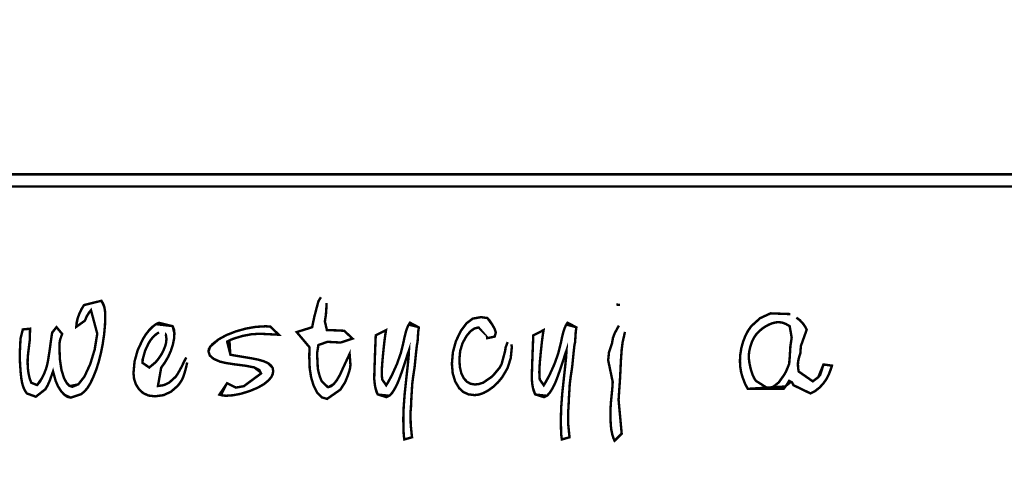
# Model space of a CAD drawing. Extents: x 8014 to 6635291, y -5609 to 5765892.
# Tile 128 of 158: x 6601917.55 to 6601919.94, y 5732626.08 to 5732627.15. Entities that reach past the tile are written whole.
import ezdxf

# ---------------------------------------------------------------- set-up
doc = ezdxf.new("R2010")
doc.units = 0
doc.layers.add('a_zieleń', color=80, linetype='CONTINUOUS')
doc.layers.add('OPIS', color=7, linetype='CONTINUOUS', lineweight=0)

msp = doc.modelspace()

# ---------------------------------------------------------------- hatches: boundary and pattern name
at = {"layer": 'a_zieleń', "transparency": 33554687}
h = msp.add_hatch(dxfattribs=at)
h.set_pattern_fill('ANSI31', color=256, scale=2, angle=0.5415578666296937)
h.set_pattern_definition([(45.5415578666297, (6600987.53512271, 5732094.771343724), (-0.1784396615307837, 0.1750979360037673), [])])
edge = h.paths.add_edge_path()
edge.add_line((6601184.522925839, 5731785.715408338), (6601184.766921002, 5731785.473322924))
edge.add_line((6601184.766921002, 5731785.473322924), (6601208.79, 5731802.27))
edge.add_line((6601208.79, 5731802.27), (6601211.05, 5731814.48))
edge.add_line((6601211.05, 5731814.48), (6601142.150843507, 5731813.822858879))
edge.add_arc((6601143.69840858, 5731819.101553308), 5.500870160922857, 253.6603434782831, 270.5475106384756)
edge.add_line((6601143.750973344, 5731813.6009343), (6601191.033618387, 5731814.053326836))
edge.add_arc((6601191.121506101, 5731812.113382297), 1.941934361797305, 359.83740764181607, 92.59396805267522, ccw=False)
edge.add_line((6601193.063432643, 5731812.107871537), (6601193.07399525, 5731811.003901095))
edge.add_line((6601193.07399525, 5731811.003901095), (6601197.383252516, 5731811.044963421))
edge.add_line((6601197.383252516, 5731811.044963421), (6601197.425292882, 5731806.620725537))
edge.add_line((6601197.425292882, 5731806.620725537), (6601199.73158594, 5731806.642472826))
edge.add_line((6601199.73158594, 5731806.642472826), (6601199.802988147, 5731799.171269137))
edge.add_line((6601199.802988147, 5731799.171269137), (6601197.516155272, 5731797.164784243))
edge.add_line((6601197.516155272, 5731797.164784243), (6601194.215775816, 5731797.133052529))
edge.add_line((6601194.215775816, 5731797.133052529), (6601194.250820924, 5731793.47024802))
edge.add_arc((6601191.537576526, 5731793.658273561), 2.719751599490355, 281.08944697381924, 356.0357887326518, ccw=False)
edge.add_line((6601192.060696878, 5731790.989304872), (6601185.152182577, 5731786.155675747))
edge.add_arc((71774552.68679601, -87417922.68084788), 113685689.9179969, 124.9790439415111, 124.9790443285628)
h.paths.add_polyline_path([(6601204.905956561, 5731809.178180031), (6601202.576515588, 5731808.578882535), (6601203.741236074, 5731808.878531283)], flags=16)

# ---------------------------------------------------------------- linework, layer by layer
at = {"layer": 'OPIS', "linetype": 'Continuous', "const_width": 0.005853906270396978}
for points in [[(6601913.371784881, 5732626.77361908), (6601921.069663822, 5732626.77361908), (6601921.069663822, 5732616.900877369), (6601913.371784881, 5732616.900877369)], [(6601913.401054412, 5732626.744349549), (6601921.04039429, 5732626.744349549), (6601921.04039429, 5732616.9301469), (6601913.401054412, 5732616.9301469)], [(6601917.633475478, 5732626.293875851), (6601917.632761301, 5732626.293206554), (6601917.631848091, 5732626.291190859), (6601917.630724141, 5732626.287807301), (6601917.625633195, 5732626.273553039), (6601917.620423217, 5732626.26175937), (6601917.61507665, 5732626.252437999), (6601917.610807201, 5732626.246258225), (6601917.606877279, 5732626.241491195), (6601917.603322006, 5732626.238164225), (6601917.59980576, 5732626.236002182), (6601917.59598511, 5732626.234718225), (6601917.591860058, 5732626.234292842), (6601917.583317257, 5732626.233285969), (6601917.581481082, 5732626.23361769), (6601917.579209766, 5732626.234603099), (6601917.57651892, 5732626.236220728), (6601917.57385149, 5732626.238199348), (6601917.571654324, 5732626.240232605), (6601917.569950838, 5732626.242297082), (6601917.565318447, 5732626.249456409), (6601917.561655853, 5732626.257446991), (6601917.558957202, 5732626.266251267), (6601917.556925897, 5732626.27697172), (6601917.555286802, 5732626.290814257), (6601917.554071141, 5732626.307757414), (6601917.553435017, 5732626.318411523), (6601917.553054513, 5732626.328454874), (6601917.552925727, 5732626.337856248), (6601917.554761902, 5732626.375116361), (6601917.560280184, 5732626.397472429), (6601917.569496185, 5732626.404924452), (6601917.574407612, 5732626.403498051), (6601917.577824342, 5732626.39921104), (6601917.579728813, 5732626.392047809), (6601917.580183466, 5732626.388906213), (6601917.580005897, 5732626.388238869), (6601917.579490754, 5732626.386751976), (6601917.578653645, 5732626.38443578), (6601917.578249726, 5732626.383278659), (6601917.577945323, 5732626.380859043), (6601917.577740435, 5732626.37716718), (6601917.577283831, 5732626.372540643), (6601917.575929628, 5732626.361193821), (6601917.573691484, 5732626.343126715), (6601917.572727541, 5732626.334500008), (6601917.572140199, 5732626.32597477), (6601917.571939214, 5732626.31756856), (6601917.572524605, 5732626.303240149), (6601917.574278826, 5732626.29000837), (6601917.577209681, 5732626.277857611), (6601917.580872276, 5732626.268186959), (6601917.584860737, 5732626.262383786), (6601917.589194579, 5732626.260450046), (6601917.594740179, 5732626.262627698), (6601917.600697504, 5732626.269146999), (6601917.607062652, 5732626.279994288), (6601917.612399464, 5732626.291169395), (6601917.616503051, 5732626.301733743), (6601917.619353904, 5732626.311699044), (6601917.621923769, 5732626.325174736), (6601917.625203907, 5732626.346358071), (6601917.629196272, 5732626.375223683), (6601917.63028705, 5732626.382658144), (6601917.631565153, 5732626.390018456), (6601917.633013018, 5732626.397318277), (6601917.634078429, 5732626.401322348), (6601917.63526287, 5732626.403607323), (6601917.636533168, 5732626.40418686), (6601917.64194803, 5732626.402986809), (6601917.649737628, 5732626.403187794), (6601917.651445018, 5732626.402672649), (6601917.653199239, 5732626.40136918), (6601917.655008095, 5732626.399246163), (6601917.65658865, 5732626.396846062), (6601917.657525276, 5732626.394576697), (6601917.657835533, 5732626.392447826), (6601917.657295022, 5732626.390773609), (6601917.655671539, 5732626.386531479), (6601917.652949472, 5732626.379694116), (6601917.650709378, 5732626.372534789), (6601917.649351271, 5732626.364793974), (6601917.648892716, 5732626.35647167), (6601917.650164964, 5732626.324823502), (6601917.653966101, 5732626.29901558), (6601917.660278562, 5732626.279065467), (6601917.666665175, 5732626.267546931), (6601917.673305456, 5732626.260625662), (6601917.680199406, 5732626.258315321), (6601917.694978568, 5732626.264479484), (6601917.709521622, 5732626.282979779), (6601917.723795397, 5732626.313833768), (6601917.734357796, 5732626.348644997), (6601917.740695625, 5732626.386882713), (6601917.742808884, 5732626.428546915), (6601917.742504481, 5732626.434014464), (6601917.741606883, 5732626.438918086), (6601917.740135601, 5732626.443226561), (6601917.738196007, 5732626.44661207), (6601917.736039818, 5732626.448633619), (6601917.733643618, 5732626.449304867), (6601917.729957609, 5732626.447993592), (6601917.725471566, 5732626.444071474), (6601917.720206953, 5732626.437558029), (6601917.715223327, 5732626.429325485), (6601917.710659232, 5732626.418646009), (6601917.706541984, 5732626.405523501), (6601917.704781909, 5732626.399979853), (6601917.703006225, 5732626.395891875), (6601917.701193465, 5732626.393238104), (6601917.698598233, 5732626.389969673), (6601917.696746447, 5732626.388016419), (6601917.695624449, 5732626.387370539), (6601917.69420195, 5732626.387930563), (6601917.692845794, 5732626.389618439), (6601917.691575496, 5732626.392447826), (6601917.690611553, 5732626.395977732), (6601917.690018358, 5732626.399765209), (6601917.689817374, 5732626.403786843), (6601917.690660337, 5732626.413734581), (6601917.693200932, 5732626.424515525), (6601917.697460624, 5732626.436158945), (6601917.702801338, 5732626.447279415), (6601917.708756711, 5732626.456620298), (6601917.715322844, 5732626.464185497), (6601917.72063819, 5732626.469032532), (6601917.724663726, 5732626.471834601), (6601917.727383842, 5732626.472589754), (6601917.733643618, 5732626.47178972), (6601917.739905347, 5732626.471990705), (6601917.745729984, 5732626.470722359), (6601917.750672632, 5732626.46691732), (6601917.754717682, 5732626.460573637), (6601917.757695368, 5732626.451984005), (6601917.759469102, 5732626.441521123), (6601917.760056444, 5732626.429145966), (6601917.759367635, 5732626.407880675), (6601917.757287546, 5732626.385460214), (6601917.75380252, 5732626.36188068), (6601917.749189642, 5732626.338720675), (6601917.743747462, 5732626.317414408), (6601917.737454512, 5732626.297948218), (6601917.730379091, 5732626.280353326), (6601917.723490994, 5732626.266122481), (6601917.716774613, 5732626.25524202), (6601917.70969724, 5732626.246968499), (6601917.701757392, 5732626.240562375), (6601917.692951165, 5732626.236027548), (6601917.686761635, 5732626.233849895), (6601917.681319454, 5732626.232530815), (6601917.676610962, 5732626.232087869), (6601917.668700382, 5732626.233885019), (6601917.660725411, 5732626.239272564), (6601917.652719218, 5732626.248234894), (6601917.645485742, 5732626.259644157), (6601917.63996941, 5732626.272388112), (6601917.636148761, 5732626.286470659), (6601917.635132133, 5732626.290585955), (6601917.634234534, 5732626.293054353)], [(6601918.285893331, 5732626.475930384), (6601918.288794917, 5732626.475510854), (6601918.291257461, 5732626.474260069), (6601918.293298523, 5732626.472189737), (6601918.294767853, 5732626.469387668), (6601918.2956635, 5732626.465933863), (6601918.295964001, 5732626.461841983), (6601918.295839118, 5732626.454747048), (6601918.295458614, 5732626.446789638), (6601918.294820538, 5732626.437958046), (6601918.294443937, 5732626.43248074), (6601918.291977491, 5732626.417022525), (6601918.290238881, 5732626.406793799), (6601918.289243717, 5732626.40178871), (6601918.288533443, 5732626.400364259), (6601918.288094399, 5732626.399449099), (6601918.287944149, 5732626.399054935), (6601918.288508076, 5732626.397714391), (6601918.289883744, 5732626.396777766), (6601918.292069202, 5732626.396243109), (6601918.296853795, 5732626.395909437), (6601918.305995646, 5732626.395562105), (6601918.319481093, 5732626.395181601), (6601918.338722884, 5732626.394225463), (6601918.351090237, 5732626.393238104), (6601918.356585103, 5732626.392240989), (6601918.357781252, 5732626.391507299), (6601918.358909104, 5732626.390373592), (6601918.359951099, 5732626.388835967), (6601918.360838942, 5732626.387105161), (6601918.361371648, 5732626.385505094), (6601918.361549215, 5732626.384035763), (6601918.360936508, 5732626.380185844), (6601918.359086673, 5732626.375161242), (6601918.355978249, 5732626.368956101), (6601918.353759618, 5732626.366126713), (6601918.350760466, 5732626.364436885), (6601918.346967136, 5732626.363876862), (6601918.344014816, 5732626.364032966), (6601918.339608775, 5732626.364501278), (6601918.333762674, 5732626.36528375), (6601918.329764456, 5732626.365621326), (6601918.321900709, 5732626.366105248), (6601918.310169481, 5732626.36675113), (6601918.298133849, 5732626.367354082), (6601918.289372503, 5732626.367705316), (6601918.283903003, 5732626.367818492), (6601918.280985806, 5732626.367237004), (6601918.278812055, 5732626.365484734), (6601918.277420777, 5732626.362548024), (6601918.277186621, 5732626.362038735), (6601918.276806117, 5732626.361055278), (6601918.276275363, 5732626.359613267), (6601918.274415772, 5732626.353470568), (6601918.273289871, 5732626.348131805), (6601918.272911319, 5732626.343595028), (6601918.273110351, 5732626.33941729), (6601918.273699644, 5732626.327155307), (6601918.274661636, 5732626.306828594), (6601918.275348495, 5732626.300689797), (6601918.276780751, 5732626.293749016), (6601918.278940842, 5732626.286002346), (6601918.281608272, 5732626.278306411), (6601918.284546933, 5732626.271500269), (6601918.287721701, 5732626.26558197), (6601918.291191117, 5732626.261023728), (6601918.295046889, 5732626.258289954), (6601918.299329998, 5732626.257376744), (6601918.306325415, 5732626.259269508), (6601918.313558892, 5732626.264959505), (6601918.321008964, 5732626.274462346), (6601918.328515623, 5732626.287428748), (6601918.335768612, 5732626.303493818), (6601918.342773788, 5732626.322645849), (6601918.343966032, 5732626.326489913), (6601918.344937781, 5732626.329358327), (6601918.345669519, 5732626.33125109), (6601918.346432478, 5732626.333163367), (6601918.346891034, 5732626.334482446), (6601918.347045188, 5732626.335190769), (6601918.34764814, 5732626.339079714), (6601918.348391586, 5732626.341417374), (6601918.349256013, 5732626.342197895), (6601918.350731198, 5732626.34175495), (6601918.351628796, 5732626.340435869), (6601918.351931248, 5732626.338256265), (6601918.351699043, 5732626.328316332), (6601918.351777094, 5732626.327490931), (6601918.352007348, 5732626.326068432), (6601918.352391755, 5732626.324044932), (6601918.353226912, 5732626.319478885), (6601918.353738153, 5732626.315506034), (6601918.35391182, 5732626.312099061), (6601918.353248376, 5732626.305068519), (6601918.351244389, 5732626.29652767), (6601918.347882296, 5732626.286470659), (6601918.34421775, 5732626.277069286), (6601918.341011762, 5732626.269431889), (6601918.338264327, 5732626.263585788), (6601918.335616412, 5732626.258937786), (6601918.332714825, 5732626.25488298), (6601918.329559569, 5732626.251438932), (6601918.321014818, 5732626.242605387), (6601918.315711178, 5732626.237165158), (6601918.313679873, 5732626.235090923), (6601918.307747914, 5732626.231707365), (6601918.302305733, 5732626.22969167), (6601918.297339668, 5732626.229022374), (6601918.28461913, 5732626.232690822), (6601918.273645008, 5732626.243700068), (6601918.264436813, 5732626.262048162), (6601918.258707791, 5732626.281049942), (6601918.255271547, 5732626.302555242), (6601918.254128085, 5732626.326579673), (6601918.254204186, 5732626.331276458), (6601918.254434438, 5732626.340453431), (6601918.254818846, 5732626.354143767), (6601918.254818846, 5732626.360343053), (6601918.254943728, 5732626.362300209), (6601918.255017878, 5732626.364001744), (6601918.255041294, 5732626.365420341), (6601918.254764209, 5732626.366928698), (6601918.253944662, 5732626.36784581), (6601918.252598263, 5732626.368156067), (6601918.251324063, 5732626.368111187), (6601918.249909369, 5732626.367976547), (6601918.248326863, 5732626.367748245), (6601918.246923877, 5732626.367683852), (6601918.244537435, 5732626.367488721), (6601918.241151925, 5732626.367157), (6601918.234657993, 5732626.366444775), (6601918.228776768, 5732626.365543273), (6601918.223514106, 5732626.364483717), (6601918.220559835, 5732626.363925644), (6601918.217964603, 5732626.363590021), (6601918.215722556, 5732626.363476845), (6601918.211601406, 5732626.364434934), (6601918.209136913, 5732626.36730725), (6601918.208317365, 5732626.372089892), (6601918.208393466, 5732626.374607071), (6601918.208621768, 5732626.376427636), (6601918.209002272, 5732626.377567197), (6601918.209872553, 5732626.378542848), (6601918.211572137, 5732626.379893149), (6601918.214118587, 5732626.381631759), (6601918.214809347, 5732626.383635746), (6601918.216682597, 5732626.386874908), (6601918.219675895, 5732626.389358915), (6601918.223736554, 5732626.391040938), (6601918.230977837, 5732626.392775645), (6601918.237450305, 5732626.393829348), (6601918.243202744, 5732626.394184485), (6601918.243698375, 5732626.394114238), (6601918.244580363, 5732626.393911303), (6601918.245883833, 5732626.393577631), (6601918.248326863, 5732626.394375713), (6601918.254100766, 5732626.39508989), (6601918.257689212, 5732626.395624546), (6601918.259090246, 5732626.395981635), (6601918.259976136, 5732626.399052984), (6601918.26064153, 5732626.401320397), (6601918.261072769, 5732626.402787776), (6601918.26664959, 5732626.429007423), (6601918.272530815, 5732626.451543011), (6601918.276447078, 5732626.466008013), (6601918.278410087, 5732626.47238877), (6601918.279887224, 5732626.474345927), (6601918.282373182, 5732626.475532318)], [(6601919.000522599, 5732626.458507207), (6601919.002329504, 5732626.458130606), (6601919.006811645, 5732626.457014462), (6601919.013959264, 5732626.455174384), (6601919.015508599, 5732626.454436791), (6601919.016938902, 5732626.453016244), (6601919.01823847, 5732626.450902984), (6601919.019202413, 5732626.448368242), (6601919.019789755, 5732626.445698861), (6601919.019990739, 5732626.442896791), (6601919.019454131, 5732626.43858051), (6601919.0178326, 5732626.434707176), (6601919.015104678, 5732626.431280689), (6601919.011619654, 5732626.428611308), (6601919.007724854, 5732626.427007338), (6601919.003420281, 5732626.426472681), (6601919.000368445, 5732626.427032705), (6601918.997164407, 5732626.428720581), (6601918.993800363, 5732626.431549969), (6601918.990949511, 5732626.434865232), (6601918.989247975, 5732626.438000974), (6601918.988684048, 5732626.440961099), (6601918.989117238, 5732626.444734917), (6601918.990416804, 5732626.448571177), (6601918.992578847, 5732626.452438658), (6601918.995203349, 5732626.455728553), (6601918.997855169, 5732626.4577462)], [(6601919.422811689, 5732626.433485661), (6601919.423121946, 5732626.433485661), (6601919.423428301, 5732626.433485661), (6601919.423732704, 5732626.433485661), (6601919.424464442, 5732626.433243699), (6601919.42543619, 5732626.43252562), (6601919.426628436, 5732626.431350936), (6601919.428265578, 5732626.429971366), (6601919.430728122, 5732626.428219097), (6601919.434035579, 5732626.42608047), (6601919.442254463, 5732626.420074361), (6601919.449335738, 5732626.412768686), (6601919.455261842, 5732626.40418686), (6601919.459135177, 5732626.396906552), (6601919.46144747, 5732626.391048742), (6601919.462214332, 5732626.386570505), (6601919.461878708, 5732626.383255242), (6601919.460865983, 5732626.380367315), (6601919.459164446, 5732626.377896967), (6601919.456764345, 5732626.375688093), (6601919.45353494, 5732626.373699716), (6601919.449460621, 5732626.371888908), (6601919.448190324, 5732626.37130742), (6601919.447294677, 5732626.370624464), (6601919.446787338, 5732626.369822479), (6601919.44650635, 5732626.368403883), (6601919.446276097, 5732626.365769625), (6601919.446096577, 5732626.361948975), (6601919.445035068, 5732626.357408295), (6601919.445643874, 5732626.347068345), (6601919.445130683, 5732626.34419798), (6601919.443583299, 5732626.338923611), (6601919.440988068, 5732626.33125109), (6601919.439259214, 5732626.325332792), (6601919.438211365, 5732626.319057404), (6601919.43786013, 5732626.31242883), (6601919.438314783, 5732626.303866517), (6601919.439665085, 5732626.295388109), (6601919.441901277, 5732626.287001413), (6601919.443983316, 5732626.281959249), (6601919.446711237, 5732626.277508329), (6601919.450067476, 5732626.273664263), (6601919.453700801, 5732626.270659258), (6601919.457402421, 5732626.268852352), (6601919.461137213, 5732626.268247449), (6601919.467350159, 5732626.269094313), (6601919.473785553, 5732626.271632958), (6601919.480459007, 5732626.275861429), (6601919.486666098, 5732626.28124312), (6601919.491704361, 5732626.287249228), (6601919.495569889, 5732626.293875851), (6601919.497279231, 5732626.297275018), (6601919.498557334, 5732626.299694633), (6601919.499396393, 5732626.301089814), (6601919.500358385, 5732626.302426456), (6601919.500947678, 5732626.303259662), (6601919.501146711, 5732626.30361675), (6601919.499310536, 5732626.308895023), (6601919.499849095, 5732626.31242883), (6601919.499310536, 5732626.31870617), (6601919.499741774, 5732626.32086431), (6601919.501021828, 5732626.323198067), (6601919.503137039, 5732626.325711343), (6601919.505597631, 5732626.327890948), (6601919.507923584, 5732626.329210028), (6601919.510081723, 5732626.329652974), (6601919.51171106, 5732626.329453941), (6601919.513564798, 5732626.32886855), (6601919.515658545, 5732626.327916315), (6601919.517646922, 5732626.326714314), (6601919.519059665, 5732626.325529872), (6601919.519929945, 5732626.324374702), (6601919.520569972, 5732626.322464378), (6601919.520954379, 5732626.31939693), (6601919.521083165, 5732626.315172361), (6601919.52023825, 5732626.309650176), (6601919.517695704, 5732626.301372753), (6601919.513439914, 5732626.290342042), (6601919.507416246, 5732626.27801957), (6601919.499743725, 5732626.266807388), (6601919.490453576, 5732626.2567094), (6601919.479124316, 5732626.247700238), (6601919.468167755, 5732626.242295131), (6601919.457550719, 5732626.240492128), (6601919.451261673, 5732626.24113996), (6601919.44551704, 5732626.243091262), (6601919.440303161, 5732626.246361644), (6601919.436576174, 5732626.24939787), (6601919.433787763, 5732626.251969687), (6601919.431898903, 5732626.254104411), (6601919.430045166, 5732626.25703917), (6601919.427241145, 5732626.262094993), (6601919.42350245, 5732626.26925432), (6601919.419301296, 5732626.277067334), (6601919.416557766, 5732626.272795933), (6601919.412992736, 5732626.266719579), (6601919.408563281, 5732626.260227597), (6601919.403267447, 5732626.253306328), (6601919.398076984, 5732626.247276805), (6601919.393953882, 5732626.243339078), (6601919.390898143, 5732626.241491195), (6601919.389165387, 5732626.240576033), (6601919.387598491, 5732626.239409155), (6601919.386166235, 5732626.237957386), (6601919.384384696, 5732626.236802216), (6601919.380548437, 5732626.235334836), (6601919.374643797, 5732626.233555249), (6601919.368327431, 5732626.231998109), (6601919.36328917, 5732626.231063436), (6601919.359525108, 5732626.230751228), (6601919.354157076, 5732626.231194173), (6601919.348449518, 5732626.232513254), (6601919.342416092, 5732626.234690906), (6601919.336489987, 5732626.237541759), (6601919.331090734, 5732626.240911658), (6601919.326230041, 5732626.244831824), (6601919.324928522, 5732626.245975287), (6601919.323439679, 5732626.247009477), (6601919.321736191, 5732626.247967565), (6601919.316282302, 5732626.253460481), (6601919.310326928, 5732626.264469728), (6601919.303866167, 5732626.281001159), (6601919.300246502, 5732626.293594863), (6601919.298090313, 5732626.30682274), (6601919.297374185, 5732626.320702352), (6601919.298211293, 5732626.336379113), (6601919.300710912, 5732626.351895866), (6601919.304857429, 5732626.367219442), (6601919.310432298, 5732626.381637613), (6601919.317094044, 5732626.394350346), (6601919.324862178, 5732626.40538496), (6601919.346314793, 5732626.424802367), (6601919.371588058, 5732626.436463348), (6601919.400678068, 5732626.440354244), (6601919.406001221, 5732626.43991325), (6601919.410541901, 5732626.438598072), (6601919.414337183, 5732626.436420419), (6601919.414618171, 5732626.436266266), (6601919.415154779, 5732626.436063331), (6601919.415943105, 5732626.435821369), (6601919.41687973, 5732626.435524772), (6601919.418005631, 5732626.435155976), (6601919.419301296, 5732626.434685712)], [(6601917.958113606, 5732626.330244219), (6601917.95925902, 5732626.329957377), (6601917.960100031, 5732626.329106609), (6601917.960632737, 5732626.327709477), (6601917.960835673, 5732626.325939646), (6601917.960663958, 5732626.323972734), (6601917.960101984, 5732626.32183996), (6601917.958574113, 5732626.317367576), (6601917.955087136, 5732626.302447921), (6601917.951803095, 5732626.290537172), (6601917.948725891, 5732626.281668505), (6601917.945264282, 5732626.274436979), (6601917.940854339, 5732626.267431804), (6601917.935519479, 5732626.26065103), (6601917.919458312, 5732626.246521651), (6601917.901055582, 5732626.238047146), (6601917.880315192, 5732626.235221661), (6601917.864991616, 5732626.237114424), (6601917.852163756, 5732626.242786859), (6601917.841833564, 5732626.252238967), (6601917.834379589, 5732626.264073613), (6601917.829895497, 5732626.277172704), (6601917.828396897, 5732626.291547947), (6601917.830939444, 5732626.31966621), (6601917.838553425, 5732626.347175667), (6601917.851221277, 5732626.374093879), (6601917.858347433, 5732626.385415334), (6601917.865984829, 5732626.39522648), (6601917.874129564, 5732626.403525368), (6601917.882326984, 5732626.409750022), (6601917.889981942, 5732626.413486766), (6601917.897108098, 5732626.414733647), (6601917.898862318, 5732626.414509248), (6601917.902126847, 5732626.413824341), (6601917.906888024, 5732626.412667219), (6601917.911770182, 5732626.411441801), (6601917.915282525, 5732626.410438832), (6601917.917419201, 5732626.409664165), (6601917.923017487, 5732626.405377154), (6601917.926377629, 5732626.398003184), (6601917.927499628, 5732626.387569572), (6601917.926557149, 5732626.37401973), (6601917.923729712, 5732626.36003865), (6601917.919017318, 5732626.345593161), (6601917.912601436, 5732626.331290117), (6601917.904778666, 5732626.317709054), (6601917.895509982, 5732626.304822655), (6601917.889476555, 5732626.297573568), (6601917.884514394, 5732626.291969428), (6601917.880621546, 5732626.288006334), (6601917.876750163, 5732626.28476327), (6601917.871862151, 5732626.281309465), (6601917.86595556, 5732626.277666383), (6601917.862977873, 5732626.275689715), (6601917.861204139, 5732626.273923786), (6601917.860616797, 5732626.272395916), (6601917.861582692, 5732626.269568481), (6601917.864484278, 5732626.266832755), (6601917.869321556, 5732626.264184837), (6601917.875226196, 5732626.262005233), (6601917.881333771, 5732626.260686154), (6601917.887644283, 5732626.260243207), (6601917.90169756, 5732626.262288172), (6601917.914888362, 5732626.268413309), (6601917.927269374, 5732626.278595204), (6601917.93093587, 5732626.283026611), (6601917.935386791, 5732626.28978397), (6601917.940635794, 5732626.298884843), (6601917.945769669, 5732626.308565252), (6601917.949869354, 5732626.317191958), (6601917.95291924, 5732626.324782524), (6601917.954505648, 5732626.327826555), (6601917.956224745, 5732626.329643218)], [(6601918.495236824, 5732626.339454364), (6601918.495236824, 5732626.344724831), (6601918.494062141, 5732626.342082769), (6601918.492062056, 5732626.336279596), (6601918.489213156, 5732626.327317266), (6601918.481214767, 5732626.302978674), (6601918.474800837, 5732626.284427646), (6601918.469969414, 5732626.271658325), (6601918.465612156, 5732626.261931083), (6601918.460628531, 5732626.25261947), (6601918.454995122, 5732626.243696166), (6601918.448936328, 5732626.237180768), (6601918.441263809, 5732626.233260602), (6601918.431942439, 5732626.231949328), (6601918.428681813, 5732626.232236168), (6601918.426067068, 5732626.233086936), (6601918.424082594, 5732626.234484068), (6601918.419957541, 5732626.239914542), (6601918.416751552, 5732626.246837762), (6601918.414464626, 5732626.25524202), (6601918.412860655, 5732626.264432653), (6601918.411888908, 5732626.271722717), (6601918.411561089, 5732626.277127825), (6601918.411760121, 5732626.287204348), (6601918.412351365, 5732626.306491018), (6601918.413319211, 5732626.334983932), (6601918.414408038, 5732626.363570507), (6601918.415247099, 5732626.383124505), (6601918.415840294, 5732626.393645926), (6601918.416675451, 5732626.39876224), (6601918.41827747, 5732626.403718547), (6601918.420640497, 5732626.408526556), (6601918.423387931, 5732626.412419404), (6601918.426117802, 5732626.414755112), (6601918.428814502, 5732626.415533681), (6601918.431052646, 5732626.414997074), (6601918.433628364, 5732626.413379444), (6601918.436527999, 5732626.410663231), (6601918.439074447, 5732626.407548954), (6601918.440598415, 5732626.404742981), (6601918.441105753, 5732626.402249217), (6601918.441004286, 5732626.400736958), (6601918.440699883, 5732626.398584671), (6601918.440192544, 5732626.395782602), (6601918.438182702, 5732626.383592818), (6601918.435987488, 5732626.366509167), (6601918.433624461, 5732626.344533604), (6601918.431534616, 5732626.322686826), (6601918.430293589, 5732626.305870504), (6601918.429881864, 5732626.294082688), (6601918.43011602, 5732626.284611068), (6601918.430824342, 5732626.276234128), (6601918.432026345, 5732626.26898504), (6601918.433522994, 5732626.263380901), (6601918.435281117, 5732626.260028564), (6601918.437296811, 5732626.258914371), (6601918.440549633, 5732626.261979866), (6601918.446216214, 5732626.271168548), (6601918.454319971, 5732626.286470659), (6601918.466394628, 5732626.313141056), (6601918.475573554, 5732626.338948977), (6601918.481800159, 5732626.363876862), (6601918.485006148, 5732626.379210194), (6601918.488038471, 5732626.391308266), (6601918.490879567, 5732626.400182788), (6601918.494069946, 5732626.407172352), (6601918.49813646, 5732626.413711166), (6601918.503102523, 5732626.419805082), (6601918.5065895, 5732626.423477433), (6601918.509569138, 5732626.425563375), (6601918.512037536, 5732626.42608047), (6601918.514728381, 5732626.425456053), (6601918.517151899, 5732626.424119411), (6601918.519288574, 5732626.422070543), (6601918.520994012, 5732626.419539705), (6601918.522006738, 5732626.416755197), (6601918.522338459, 5732626.413726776), (6601918.522034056, 5732626.41170913), (6601918.521120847, 5732626.407921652), (6601918.51959688, 5732626.402379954), (6601918.518529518, 5732626.393975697), (6601918.518059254, 5732626.391840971), (6601918.520279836, 5732626.376960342), (6601918.519850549, 5732626.375051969), (6601918.518572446, 5732626.371600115), (6601918.516461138, 5732626.366620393), (6601918.514890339, 5732626.359384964), (6601918.513099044, 5732626.34341941), (6601918.511122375, 5732626.31870617), (6601918.510716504, 5732626.315297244), (6601918.510121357, 5732626.311076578), (6601918.509356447, 5732626.30602856), (6601918.505639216, 5732626.281719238), (6601918.503484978, 5732626.264050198), (6601918.50287227, 5732626.253044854), (6601918.503001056, 5732626.246769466), (6601918.503077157, 5732626.242781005), (6601918.503102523, 5732626.241091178), (6601918.502923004, 5732626.239005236), (6601918.502390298, 5732626.235551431), (6601918.501504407, 5732626.230751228), (6601918.500358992, 5732626.205530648), (6601918.499514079, 5732626.19865426), (6601918.500120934, 5732626.184234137), (6601918.499514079, 5732626.182036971), (6601918.500027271, 5732626.165251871), (6601918.500372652, 5732626.154693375), (6601918.500583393, 5732626.150410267), (6601918.500938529, 5732626.148583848), (6601918.501683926, 5732626.14551445), (6601918.502802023, 5732626.141198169), (6601918.503053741, 5732626.140368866), (6601918.503205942, 5732626.139732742), (6601918.503256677, 5732626.139262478), (6601918.503026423, 5732626.135927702), (6601918.502419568, 5732626.126178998), (6601918.500634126, 5732626.123224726), (6601918.497428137, 5732626.121439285), (6601918.492799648, 5732626.120840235), (6601918.490709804, 5732626.121045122), (6601918.489029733, 5732626.121663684), (6601918.487753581, 5732626.122707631), (6601918.486631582, 5732626.124397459), (6601918.485542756, 5732626.12705123), (6601918.484473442, 5732626.130657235), (6601918.483125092, 5732626.140113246), (6601918.482307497, 5732626.157298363), (6601918.482030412, 5732626.182237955), (6601918.482848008, 5732626.208709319), (6601918.485310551, 5732626.241426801), (6601918.489435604, 5732626.280402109), (6601918.492840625, 5732626.311386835), (6601918.494786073, 5732626.331071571)], [(6601918.736806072, 5732626.367018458), (6601918.741260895, 5732626.365621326), (6601918.743934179, 5732626.361433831), (6601918.744825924, 5732626.354473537), (6601918.742207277, 5732626.327824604), (6601918.734361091, 5732626.303400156), (6601918.721310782, 5732626.281200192), (6601918.711240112, 5732626.269098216), (6601918.700283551, 5732626.258689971), (6601918.688476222, 5732626.249971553), (6601918.676545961, 5732626.243411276), (6601918.665210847, 5732626.239475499), (6601918.654506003, 5732626.238164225), (6601918.639841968, 5732626.24003162), (6601918.627455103, 5732626.245633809), (6601918.617321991, 5732626.254972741), (6601918.607522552, 5732626.271455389), (6601918.601643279, 5732626.291144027), (6601918.599684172, 5732626.314034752), (6601918.602074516, 5732626.342143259), (6601918.609231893, 5732626.368667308), (6601918.621132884, 5732626.393577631), (6601918.635129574, 5732626.412374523), (6601918.650209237, 5732626.423656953), (6601918.666336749, 5732626.427417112), (6601918.667150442, 5732626.427391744), (6601918.668354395, 5732626.427321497), (6601918.669931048, 5732626.427210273), (6601918.680464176, 5732626.42761029), (6601918.685404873, 5732626.425186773), (6601918.691223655, 5732626.418731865), (6601918.697940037, 5732626.408257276), (6601918.702830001, 5732626.399404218), (6601918.705579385, 5732626.393400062), (6601918.706192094, 5732626.390242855), (6601918.703290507, 5732626.38005901), (6601918.70115188, 5732626.373153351), (6601918.699776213, 5732626.36955515), (6601918.698509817, 5732626.367933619), (6601918.696544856, 5732626.366950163), (6601918.693900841, 5732626.366620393), (6601918.689648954, 5732626.367687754), (6601918.686803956, 5732626.370891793), (6601918.685350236, 5732626.376230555), (6601918.684079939, 5732626.383122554), (6601918.681656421, 5732626.389265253), (6601918.678097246, 5732626.394652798), (6601918.673819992, 5732626.398828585), (6601918.669240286, 5732626.401345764), (6601918.664354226, 5732626.402188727), (6601918.654427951, 5732626.399893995), (6601918.644655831, 5732626.393003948), (6601918.635037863, 5732626.381501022), (6601918.625439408, 5732626.364235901), (6601918.619694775, 5732626.345132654), (6601918.61778445, 5732626.32417567), (6601918.61902938, 5732626.305630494), (6601918.622766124, 5732626.290316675), (6601918.629000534, 5732626.278265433), (6601918.636475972, 5732626.270321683), (6601918.645276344, 5732626.265566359), (6601918.655350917, 5732626.263983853), (6601918.665091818, 5732626.265051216), (6601918.675244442, 5732626.268255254), (6601918.685810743, 5732626.273594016), (6601918.688655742, 5732626.27535214), (6601918.691229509, 5732626.277287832), (6601918.693516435, 5732626.279403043), (6601918.696999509, 5732626.283210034), (6601918.703167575, 5732626.290117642), (6601918.711999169, 5732626.300153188), (6601918.714442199, 5732626.302088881), (6601918.715357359, 5732626.304822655), (6601918.720011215, 5732626.313226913), (6601918.727410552, 5732626.337856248), (6601918.728485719, 5732626.339854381), (6601918.728331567, 5732626.344125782), (6601918.730035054, 5732626.354405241), (6601918.731332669, 5732626.361213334), (6601918.732226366, 5732626.364553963), (6601918.733196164, 5732626.365933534), (6601918.734724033, 5732626.36675113)], [(6601918.876839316, 5732626.339454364), (6601918.876839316, 5732626.344724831), (6601918.87566268, 5732626.342082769), (6601918.873658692, 5732626.336279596), (6601918.87080784, 5732626.327317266), (6601918.862811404, 5732626.302978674), (6601918.856395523, 5732626.284427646), (6601918.851564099, 5732626.271658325), (6601918.847210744, 5732626.261931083), (6601918.842227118, 5732626.25261947), (6601918.836597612, 5732626.243696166), (6601918.830536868, 5732626.237180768), (6601918.822862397, 5732626.233260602), (6601918.813542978, 5732626.231949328), (6601918.810284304, 5732626.232236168), (6601918.807667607, 5732626.233086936), (6601918.805677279, 5732626.234484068), (6601918.801556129, 5732626.239914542), (6601918.798352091, 5732626.246837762), (6601918.796059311, 5732626.25524202), (6601918.794461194, 5732626.264432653), (6601918.793489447, 5732626.271722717), (6601918.793163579, 5732626.277127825), (6601918.793362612, 5732626.287204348), (6601918.793951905, 5732626.306491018), (6601918.794913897, 5732626.334983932), (6601918.796004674, 5732626.363570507), (6601918.796845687, 5732626.383124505), (6601918.797434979, 5732626.393645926), (6601918.798274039, 5732626.39876224), (6601918.799876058, 5732626.403718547), (6601918.802242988, 5732626.408526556), (6601918.804986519, 5732626.412419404), (6601918.80771639, 5732626.414755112), (6601918.810409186, 5732626.415533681), (6601918.812649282, 5732626.414997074), (6601918.815226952, 5732626.413379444), (6601918.818122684, 5732626.410663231), (6601918.820669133, 5732626.407548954), (6601918.8221931, 5732626.404742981), (6601918.822700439, 5732626.402249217), (6601918.822600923, 5732626.400736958), (6601918.822296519, 5732626.398584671), (6601918.82178723, 5732626.395782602), (6601918.819777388, 5732626.383592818), (6601918.817584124, 5732626.366509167), (6601918.815226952, 5732626.344533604), (6601918.813133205, 5732626.322686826), (6601918.811894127, 5732626.305870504), (6601918.811484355, 5732626.294082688), (6601918.811716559, 5732626.284611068), (6601918.81242098, 5732626.276234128), (6601918.81362103, 5732626.26898504), (6601918.81511963, 5732626.263380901), (6601918.816879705, 5732626.260028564), (6601918.818891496, 5732626.258914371), (6601918.822148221, 5732626.261979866), (6601918.827816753, 5732626.271168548), (6601918.835914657, 5732626.286470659), (6601918.847995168, 5732626.313141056), (6601918.857176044, 5732626.338948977), (6601918.863402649, 5732626.363876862), (6601918.866602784, 5732626.379210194), (6601918.869635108, 5732626.391308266), (6601918.872482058, 5732626.400182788), (6601918.875668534, 5732626.407172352), (6601918.879736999, 5732626.413711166), (6601918.884705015, 5732626.419805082), (6601918.888186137, 5732626.423477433), (6601918.891163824, 5732626.425563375), (6601918.893632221, 5732626.42608047), (6601918.89632892, 5732626.425456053), (6601918.898750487, 5732626.424119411), (6601918.900883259, 5732626.422070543), (6601918.902590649, 5732626.419539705), (6601918.903601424, 5732626.416755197), (6601918.903933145, 5732626.413726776), (6601918.903630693, 5732626.41170913), (6601918.902717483, 5732626.407921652), (6601918.901191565, 5732626.402379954), (6601918.900124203, 5732626.393975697), (6601918.899661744, 5732626.391840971), (6601918.901882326, 5732626.376960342), (6601918.90145304, 5732626.375051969), (6601918.900172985, 5732626.371600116), (6601918.898057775, 5732626.366620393), (6601918.896488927, 5732626.359384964), (6601918.894695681, 5732626.34341941), (6601918.892717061, 5732626.31870617), (6601918.89231119, 5732626.315297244), (6601918.891717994, 5732626.311076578), (6601918.890958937, 5732626.30602856), (6601918.887241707, 5732626.281719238), (6601918.885085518, 5732626.264050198), (6601918.884466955, 5732626.253044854), (6601918.884597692, 5732626.246769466), (6601918.884677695, 5732626.242781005), (6601918.884705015, 5732626.241091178), (6601918.884525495, 5732626.239005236), (6601918.883990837, 5732626.235551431), (6601918.883099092, 5732626.230751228), (6601918.881955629, 5732626.205530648), (6601918.88111657, 5732626.19865426), (6601918.881723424, 5732626.184234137), (6601918.88111657, 5732626.182036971), (6601918.881627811, 5732626.165251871), (6601918.881969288, 5732626.154693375), (6601918.882178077, 5732626.150410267), (6601918.882533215, 5732626.148583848), (6601918.883278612, 5732626.14551445), (6601918.88439866, 5732626.141198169), (6601918.884652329, 5732626.140368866), (6601918.884802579, 5732626.139732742), (6601918.884851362, 5732626.139262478), (6601918.884621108, 5732626.135927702), (6601918.884014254, 5732626.126178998), (6601918.882228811, 5732626.123224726), (6601918.879022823, 5732626.121439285), (6601918.874396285, 5732626.120840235), (6601918.872308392, 5732626.121045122), (6601918.870626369, 5732626.121663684), (6601918.869348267, 5732626.122707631), (6601918.868228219, 5732626.124397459), (6601918.867141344, 5732626.12705123), (6601918.866068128, 5732626.130657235), (6601918.864721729, 5732626.140113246), (6601918.863902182, 5732626.157298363), (6601918.863625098, 5732626.182237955), (6601918.864442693, 5732626.208709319), (6601918.866905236, 5732626.241426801), (6601918.871030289, 5732626.280402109), (6601918.874437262, 5732626.311386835), (6601918.876386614, 5732626.331071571)], [(6601919.391128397, 5732626.415133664), (6601919.38385004, 5732626.414468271), (6601919.376040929, 5732626.412481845), (6601919.367691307, 5732626.409195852), (6601919.359394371, 5732626.404772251), (6601919.351606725, 5732626.399517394), (6601919.344328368, 5732626.393446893), (6601919.337159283, 5732626.385815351), (6601919.331395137, 5732626.377608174), (6601919.327074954, 5732626.368825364), (6601919.322493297, 5732626.355472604), (6601919.319741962, 5732626.343593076), (6601919.318822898, 5732626.333186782), (6601919.319254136, 5732626.324579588), (6601919.320532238, 5732626.315187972), (6601919.322641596, 5732626.305023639), (6601919.325318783, 5732626.295189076), (6601919.328298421, 5732626.286782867), (6601919.331584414, 5732626.279803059), (6601919.335933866, 5732626.272864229), (6601919.34091554, 5732626.266875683), (6601919.346541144, 5732626.261849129), (6601919.352492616, 5732626.258016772), (6601919.358407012, 5732626.255731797), (6601919.364257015, 5732626.254972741), (6601919.378199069, 5732626.258490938), (6601919.391465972, 5732626.269055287), (6601919.40403626, 5732626.286677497), (6601919.409053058, 5732626.295456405), (6601919.412678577, 5732626.302561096), (6601919.414944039, 5732626.307958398), (6601919.416270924, 5732626.312963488), (6601919.417189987, 5732626.318905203), (6601919.417703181, 5732626.325781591), (6601919.419554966, 5732626.356299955), (6601919.422686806, 5732626.377537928), (6601919.427090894, 5732626.389505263), (6601919.427980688, 5732626.391415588), (6601919.428517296, 5732626.392984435), (6601919.428694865, 5732626.394184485), (6601919.427395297, 5732626.39715827), (6601919.423804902, 5732626.400877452), (6601919.417925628, 5732626.405322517), (6601919.408590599, 5732626.410772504), (6601919.399655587, 5732626.414042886)], [(6601917.896425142, 5732626.392047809), (6601917.890179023, 5732626.390420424), (6601917.882869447, 5732626.38552851), (6601917.87443787, 5732626.377360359), (6601917.869292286, 5732626.370844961), (6601917.864538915, 5732626.363037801), (6601917.860156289, 5732626.353936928), (6601917.859057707, 5732626.351312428), (6601917.857873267, 5732626.348625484), (6601917.856567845, 5732626.345862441), (6601917.854099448, 5732626.340106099), (6601917.852343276, 5732626.334985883), (6601917.85129933, 5732626.330521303), (6601917.850711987, 5732626.32491131), (6601917.850310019, 5732626.31621826), (6601917.850077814, 5732626.304424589), (6601917.849853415, 5732626.301089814), (6601917.850204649, 5732626.298705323), (6601917.851252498, 5732626.297286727), (6601917.852981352, 5732626.296818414), (6601917.855502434, 5732626.297749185), (6601917.860048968, 5732626.300533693), (6601917.866648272, 5732626.305162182), (6601917.873411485, 5732626.310272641), (6601917.878560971, 5732626.31452453), (6601917.88206551, 5732626.317906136), (6601917.889478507, 5732626.327005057), (6601917.895814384, 5732626.336564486), (6601917.901078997, 5732626.346600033), (6601917.905081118, 5732626.356520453), (6601917.907465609, 5732626.365861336), (6601917.908255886, 5732626.374624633), (6601917.906934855, 5732626.384125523), (6601917.902983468, 5732626.389932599)], [(6601918.133799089, 5732626.386970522), (6601918.113646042, 5732626.385637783), (6601918.092591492, 5732626.381653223), (6601918.070651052, 5732626.375032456), (6601918.062664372, 5732626.371777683), (6601918.055354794, 5732626.368003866), (6601918.048741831, 5732626.363685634), (6601918.04352405, 5732626.359373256), (6601918.040396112, 5732626.355536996), (6601918.039354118, 5732626.352208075), (6601918.040243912, 5732626.348244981), (6601918.042915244, 5732626.344777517), (6601918.047366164, 5732626.341797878), (6601918.052535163, 5732626.339434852), (6601918.057823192, 5732626.337545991), (6601918.06324586, 5732626.336121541), (6601918.072571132, 5732626.334408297), (6601918.089428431, 5732626.331539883), (6601918.113864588, 5732626.327516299), (6601918.130893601, 5732626.324107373), (6601918.144408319, 5732626.320152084), (6601918.154410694, 5732626.315632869), (6601918.161335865, 5732626.31027069), (6601918.165478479, 5732626.303895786), (6601918.166856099, 5732626.296480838), (6601918.165634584, 5732626.289116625), (6601918.161970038, 5732626.28169192), (6601918.155862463, 5732626.274195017), (6601918.144408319, 5732626.264717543), (6601918.128833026, 5732626.255907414), (6601918.109130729, 5732626.247766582), (6601918.088878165, 5732626.241584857), (6601918.070096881, 5732626.237863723), (6601918.052788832, 5732626.236620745), (6601918.044191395, 5732626.237313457), (6601918.036575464, 5732626.23940135), (6601918.029966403, 5732626.242896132), (6601918.026251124, 5732626.245526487), (6601918.023673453, 5732626.247429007), (6601918.022252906, 5732626.248634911), (6601918.02143531, 5732626.249725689), (6601918.020648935, 5732626.251259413), (6601918.019878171, 5732626.253236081), (6601918.018791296, 5732626.256861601), (6601918.018123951, 5732626.260245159), (6601918.017897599, 5732626.263376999), (6601918.018687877, 5732626.26667665), (6601918.02107627, 5732626.26976361), (6601918.025080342, 5732626.272657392), (6601918.029968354, 5732626.2749931), (6601918.035178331, 5732626.276394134), (6601918.040727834, 5732626.276860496), (6601918.043760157, 5732626.27646243), (6601918.04690956, 5732626.275279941), (6601918.0501936, 5732626.273326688), (6601918.052970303, 5732626.271057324), (6601918.054572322, 5732626.268920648), (6601918.055001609, 5732626.266918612), (6601918.054548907, 5732626.258914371), (6601918.0554387, 5732626.257618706), (6601918.058110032, 5732626.256646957), (6601918.062568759, 5732626.255971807), (6601918.064402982, 5732626.25584107), (6601918.065967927, 5732626.255708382), (6601918.067300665, 5732626.25557179), (6601918.068346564, 5732626.255353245), (6601918.069070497, 5732626.255218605), (6601918.069505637, 5732626.255171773), (6601918.070576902, 5732626.255240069), (6601918.071933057, 5732626.255441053), (6601918.073562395, 5732626.25578058), (6601918.076821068, 5732626.256401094), (6601918.084187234, 5732626.257751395), (6601918.095696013, 5732626.25984319), (6601918.104324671, 5732626.261870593), (6601918.110814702, 5732626.264225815), (6601918.115162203, 5732626.266918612), (6601918.117886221, 5732626.268856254), (6601918.120713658, 5732626.270544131), (6601918.123642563, 5732626.271990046), (6601918.127229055, 5732626.273994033), (6601918.130491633, 5732626.276661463), (6601918.133414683, 5732626.279994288), (6601918.135703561, 5732626.283631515), (6601918.13708118, 5732626.287202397), (6601918.137539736, 5732626.290742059), (6601918.1332898, 5732626.2991951), (6601918.12053804, 5732626.305450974), (6601918.099282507, 5732626.309494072), (6601918.07082862, 5732626.313119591), (6601918.050480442, 5732626.316389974), (6601918.038208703, 5732626.319305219), (6601918.022555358, 5732626.326068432), (6601918.01316179, 5732626.334341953), (6601918.010029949, 5732626.344125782), (6601918.011151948, 5732626.35004213), (6601918.014514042, 5732626.356030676), (6601918.02011623, 5732626.362079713), (6601918.035033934, 5732626.373670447), (6601918.053854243, 5732626.383901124), (6601918.07661228, 5732626.392777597), (6601918.101067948, 5732626.399624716), (6601918.125115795, 5732626.403745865), (6601918.148757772, 5732626.405123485), (6601918.159630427, 5732626.40436638), (6601918.168126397, 5732626.402095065), (6601918.17426129, 5732626.398317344), (6601918.177750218, 5732626.394174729), (6601918.179828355, 5732626.38962039), (6601918.180515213, 5732626.384634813), (6601918.179648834, 5732626.378825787), (6601918.177036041, 5732626.374205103), (6601918.172657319, 5732626.37075325), (6601918.169068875, 5732626.36913562), (6601918.165788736, 5732626.368150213), (6601918.162814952, 5732626.367818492), (6601918.159757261, 5732626.368105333), (6601918.156853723, 5732626.368956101), (6601918.154104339, 5732626.370353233), (6601918.151866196, 5732626.372087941), (6601918.150510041, 5732626.373922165), (6601918.150055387, 5732626.375830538), (6601918.150080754, 5732626.376339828), (6601918.150156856, 5732626.376806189), (6601918.150285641, 5732626.377229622), (6601918.151669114, 5732626.382699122), (6601918.149068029, 5732626.385083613), (6601918.143112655, 5732626.386500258)], [(6601919.007467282, 5732626.40725821), (6601919.01047619, 5732626.406879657), (6601919.013266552, 5732626.405745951), (6601919.015865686, 5732626.403855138), (6601919.017902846, 5732626.401456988), (6601919.019128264, 5732626.398803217), (6601919.019536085, 5732626.395911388), (6601919.018845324, 5732626.391556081), (6601919.016763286, 5732626.381848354), (6601919.013276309, 5732626.366819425), (6601919.0110167, 5732626.349089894), (6601919.008993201, 5732626.321127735), (6601919.007244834, 5732626.282936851), (6601919.003420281, 5732626.226817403), (6601919.002052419, 5732626.193383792), (6601919.001923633, 5732626.192138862), (6601919.001847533, 5732626.190971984), (6601919.001822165, 5732626.189912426), (6601919.001900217, 5732626.188751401), (6601919.002149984, 5732626.187933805), (6601919.002581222, 5732626.18744598), (6601919.003502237, 5732626.187063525), (6601919.005184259, 5732626.186577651), (6601919.00762924, 5732626.185970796), (6601919.008390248, 5732626.185590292), (6601919.008844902, 5732626.184686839), (6601919.008997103, 5732626.183235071), (6601919.008921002, 5732626.181906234), (6601919.0086927, 5732626.180472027), (6601919.008306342, 5732626.17896367), (6601919.007471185, 5732626.174069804), (6601919.006957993, 5732626.169115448), (6601919.006784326, 5732626.16408304), (6601919.006885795, 5732626.159374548), (6601919.007192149, 5732626.155657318), (6601919.007697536, 5732626.152945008), (6601919.008786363, 5732626.149760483), (6601919.0109406, 5732626.144622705), (6601919.014113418, 5732626.137525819), (6601919.014620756, 5732626.135921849), (6601919.014925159, 5732626.134036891), (6601919.015026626, 5732626.131849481), (6601919.014622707, 5732626.128604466), (6601919.013420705, 5732626.125400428), (6601919.011440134, 5732626.122237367), (6601919.009047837, 5732626.119636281), (6601919.006604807, 5732626.118086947), (6601919.004111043, 5732626.117575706), (6601919.000549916, 5732626.118684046), (6601918.997057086, 5732626.122003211), (6601918.993655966, 5732626.127515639), (6601918.990569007, 5732626.134858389), (6601918.98801085, 5732626.143533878), (6601918.985942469, 5732626.153544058), (6601918.984720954, 5732626.163733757), (6601918.983975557, 5732626.176828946), (6601918.983721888, 5732626.192847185), (6601918.984002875, 5732626.206681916), (6601918.984843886, 5732626.220561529), (6601918.986241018, 5732626.234484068), (6601918.987844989, 5732626.250190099), (6601918.988818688, 5732626.262184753), (6601918.989146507, 5732626.27045242), (6601918.988684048, 5732626.291341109), (6601918.988764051, 5732626.293903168), (6601918.988996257, 5732626.296391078), (6601918.989376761, 5732626.298816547), (6601918.99046949, 5732626.304262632), (6601918.991138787, 5732626.308432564), (6601918.991365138, 5732626.311299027), (6601918.990775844, 5732626.312984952), (6601918.988998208, 5732626.314434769), (6601918.986010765, 5732626.315632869), (6601918.981124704, 5732626.318218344), (6601918.978207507, 5732626.322639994), (6601918.97723771, 5732626.328915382), (6601918.977389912, 5732626.331342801), (6601918.977846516, 5732626.333963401), (6601918.978613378, 5732626.336788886), (6601918.980162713, 5732626.341795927), (6601918.983138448, 5732626.350955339), (6601918.987540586, 5732626.364284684), (6601918.989983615, 5732626.377567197), (6601918.994038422, 5732626.388307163), (6601918.995812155, 5732626.394931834), (6601918.997605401, 5732626.399968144), (6601918.999379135, 5732626.403386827), (6601919.001494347, 5732626.405548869), (6601919.004185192, 5732626.406834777)]]:
    msp.add_lwpolyline(points, close=True, dxfattribs=at)

doc.saveas('drawing.dxf')
